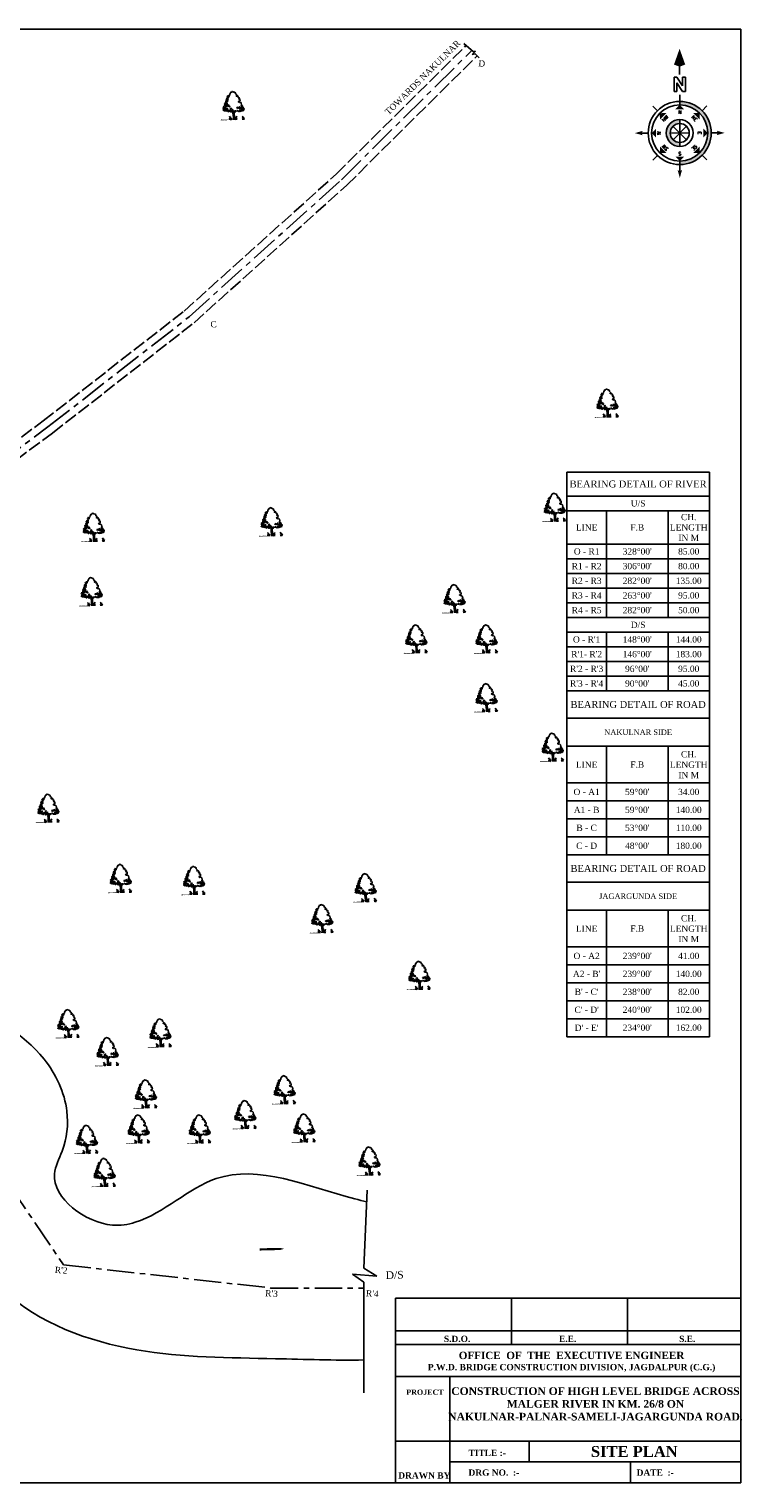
# Model space of a CAD drawing. Header units: metres. Extents: x 6619 to 7574, y 3033 to 3697.
# Tile 4 of 4: x 7248 to 7574, y 3033 to 3697. Entities that reach past the tile are written whole.
import ezdxf
from ezdxf.enums import TextEntityAlignment as Align

# ---------------------------------------------------------------- set-up
doc = ezdxf.new("R2010")
doc.units = ezdxf.units.M
doc.header["$MEASUREMENT"] = 0
doc.linetypes.add('ACAD_ISO02W100', pattern=[15, 12, -3])
doc.linetypes.add('CENTERX2', pattern=[4, 2.5, -0.5, 0.5, -0.5])
for name, color, linetype in [('A-Anno-Note', 211, 'Continuous'), ('GROUND_LVL', 114, 'Continuous'), ('SECTION', 7, 'Continuous'), ('TEX', 6, 'Continuous')]:
    doc.layers.add(name, color=color, linetype=linetype)
doc.styles.add('ROMANS', font='romans.shx')
doc.styles.get("Standard").update_dxf_attribs({"font": 'times.ttf'})

# ---------------------------------------------------------------- blocks, each defined once
blk = doc.blocks.new('A$C16861002')
h = blk.add_hatch()
h.set_pattern_fill('AR-SAND,_O', color=86, scale=0.0125, angle=-7.1637)
h.set_pattern_definition([(30.3363, (-626.73594, 51.387482), (0.0022222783, 0.0239954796), [0, -0.019, 0, -0.02125, 0, -0.0203125]), (0.3363, (-626.73594, 51.387482), (0.0263487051, 0.0322427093), [0, -0.01025, 0, -0.017125, 0, -0.0065625]), (320.3363, (-626.751195, 51.3894), (0.03863172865, -0.00478416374), [0, -0.00625, 0, -0.0225, 0, -0.029375]), (310.3363, (-626.751195, 51.3894), (0.0386513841, 0.0061993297), [0, -0.003125, 0, -0.01475, 0, -0.016875])])
edge = h.paths.add_edge_path()
edge.add_spline(control_points=[(0.63, 0.14), (0.62, 0.15), (0.59, 0.15), (0.51, 0.16), (0.38, 0.17), (0.24, 0.2), (0.12, 0.19), (0.01, 0.25), (-0.01, 0.21), (-0.02, 0.2)], knot_values=[0.028153, 0.028153, 0.028153, 0.028153, 0.042705, 0.440186, 0.998352, 1.57343, 2.182336, 2.529485, 2.667956, 2.667956, 2.667956, 2.667956], degree=3, periodic=0)
edge.add_line((-0.02, 0.2), (0.62, 0.12))
edge.add_arc((0.44, 0.18), 0.185, 342.7907, 350.3646)
at = {"color": 86}
for p, q in [((0.93, 0.56), (0.91, 0.37)), ((0.93, 0.24), (0.91, 0.1)), ((0.93, 0.38), (0.92, 0.23)), ((0.94, 0.66), (0.93, 0.56)), ((0.95, 0.55), (0.97, 0.67)), ((0.96, 0.49), (0.95, 0.38)), ((0.99, 0.67), (0.97, 0.5))]:
    blk.add_line(p, q, dxfattribs=at)
for points in [[(0.99, 2.08), (0.97, 2.08), (0.87, 1.96), (0.85, 1.88), (0.83, 1.86), (0.76, 1.85)], [(0.99, 2.08), (1.03, 2.07), (1.04, 2.08), (1.03, 2.09), (1.06, 2.12), (1.13, 2.09), (1.13, 2.08), (1.15, 2.08), (1.17, 2.05), (1.19, 2.05), (1.24, 2.03)], [(1.59, 1.09), (1.6, 1.09), (1.59, 1.21), (1.54, 1.27), (1.46, 1.27), (1.4, 1.32), (1.42, 1.35), (1.51, 1.37), (1.53, 1.41), (1.53, 1.5), (1.47, 1.5), (1.45, 1.55), (1.5, 1.61), (1.48, 1.61), (1.47, 1.65), (1.43, 1.65), (1.41, 1.65), (1.44, 1.68), (1.41, 1.72), (1.41, 1.76), (1.34, 1.75), (1.31, 1.74), (1.31, 1.78), (1.37, 1.8), (1.31, 1.89), (1.27, 1.92), (1.28, 1.99), (1.24, 2.02), (1.24, 2.03)], [(0.86, 0.1), (0.89, 0.26), (0.9, 0.43), (0.9, 0.59), (0.93, 0.67)], [(1, 0.66), (0.98, 0.5), (0.97, 0.36), (0.95, 0.18), (0.93, 0.09)], [(1.3, 0.65), (1.36, 0.63), (1.4, 0.64), (1.47, 0.62), (1.53, 0.65), (1.56, 0.64), (1.56, 0.68), (1.62, 0.65), (1.69, 0.68)], [(1.58, 1), (1.58, 0.96), (1.66, 0.92), (1.68, 0.85), (1.68, 0.81), (1.73, 0.79), (1.69, 0.68)]]:
    blk.add_lwpolyline(points, dxfattribs=at)
for points in [[(0.26, 1.04), (0.3, 0.93), (0.35, 0.97)], [(0.27, 1.12), (0.28, 1.08), (0.33, 1.12), (0.37, 1.1), (0.36, 1.14), (0.33, 1.13)], [(0.41, 1.08), (0.37, 1.06), (0.39, 1.02)], [(0.41, 1.26), (0.38, 1.23), (0.43, 1.21)], [(0.51, 1.32), (0.45, 1.37), (0.41, 1.34), (0.41, 1.3)], [(0.42, 1.15), (0.44, 1.09), (0.53, 1.13), (0.46, 1.14), (0.45, 1.18)], [(0.51, 1.2), (0.48, 1.17), (0.52, 1.16)], [(0.59, 1.49), (0.51, 1.48), (0.49, 1.44), (0.52, 1.43), (0.54, 1.39), (0.5, 1.37), (0.56, 1.37), (0.56, 1.41), (0.6, 1.43), (0.6, 1.45), (0.56, 1.46)], [(0.51, 1.3), (0.49, 1.24), (0.57, 1.2), (0.6, 1.22), (0.54, 1.25)], [(0.58, 1.57), (0.57, 1.55), (0.53, 1.58)], [(0.59, 1.34), (0.55, 1.32), (0.57, 1.3), (0.61, 1.31)], [(0.61, 1.68), (0.58, 1.64), (0.61, 1.59)], [(0.65, 1.56), (0.6, 1.52), (0.66, 1.48), (0.67, 1.51), (0.65, 1.52)], [(0.65, 1.2), (0.61, 1.18), (0.62, 1.11), (0.65, 1.11), (0.64, 1.15), (0.66, 1.15), (0.69, 1.13), (0.71, 1.15)], [(0.71, 1.74), (0.71, 1.69), (0.64, 1.7), (0.69, 1.72), (0.68, 1.76)], [(0.66, 1.81), (0.71, 1.82), (0.65, 1.78)], [(0.7, 1.64), (0.66, 1.62), (0.69, 1.59)], [(0.69, 1.1), (0.71, 1.05), (0.75, 1.08)], [(0.74, 1.88), (0.72, 1.85), (0.75, 1.86)], [(0.79, 1.81), (0.74, 1.78), (0.78, 1.76)], [(1.63, 1.07), (1.59, 1.08), (1.56, 1.02), (1.58, 1.01), (1.6, 1.04)], [(0.28, 0.91), (0.23, 0.89), (0.27, 0.87)], [(0.32, 0.86), (0.29, 0.84), (0.34, 0.82), (0.36, 0.84)], [(0.35, 0.92), (0.31, 0.9), (0.38, 0.86), (0.4, 0.88)], [(0.45, 1.02), (0.39, 0.98), (0.4, 0.94), (0.46, 0.96)], [(0.44, 0.86), (0.39, 0.81), (0.44, 0.81), (0.48, 0.78)], [(0.47, 0.86), (0.5, 0.82), (0.55, 0.86)], [(0.48, 0.95), (0.5, 0.89), (0.57, 0.97), (0.52, 0.94)], [(0.58, 0.87), (0.54, 0.83), (0.58, 0.72), (0.67, 0.76), (0.61, 0.78), (0.64, 0.81)], [(0.68, 0.81), (0.71, 0.73), (0.74, 0.8)], [(0.72, 0.89), (0.75, 0.84), (0.82, 0.84), (0.8, 0.87), (0.75, 0.88)], [(0.79, 0.76), (0.73, 0.71), (0.76, 0.67), (0.79, 0.69), (0.77, 0.71)], [(0.81, 0.98), (0.78, 0.93), (0.85, 0.93)], [(0.85, 0.75), (0.81, 0.68), (0.89, 0.69)], [(0.86, 0.85), (0.85, 0.81), (0.89, 0.79), (0.93, 0.81)], [(0.92, 0.66), (0.96, 0.74), (1.04, 0.69), (0.97, 0.7)], [(1.05, 0.67), (1.02, 0.64), (1.07, 0.63)], [(1.06, 0.71), (1.11, 0.66), (1.12, 0.7)], [(1.19, 0.7), (1.22, 0.68), (1.25, 0.73)], [(1.22, 0.93), (1.23, 0.89), (1.28, 0.9), (1.3, 0.86), (1.33, 0.94), (1.28, 0.92)], [(1.32, 0.7), (1.28, 0.66), (1.35, 0.66)], [(1.35, 0.9), (1.39, 0.85), (1.46, 0.85)], [(1.37, 0.72), (1.43, 0.66), (1.48, 0.69), (1.53, 0.67), (1.52, 0.74), (1.47, 0.71)], [(1.39, 0.95), (1.42, 0.9), (1.44, 0.96)], [(1.5, 0.85), (1.55, 0.81), (1.49, 0.81)], [(1.58, 0.95), (1.51, 0.91), (1.52, 0.88), (1.58, 0.85), (1.63, 0.88), (1.56, 0.89), (1.61, 0.93)], [(1.57, 0.74), (1.56, 0.7), (1.61, 0.68), (1.61, 0.74)], [(1.65, 1.02), (1.6, 1), (1.61, 0.96)], [(1.61, 0.82), (1.62, 0.77), (1.66, 0.82)], [(1.67, 0.75), (1.65, 0.72), (1.69, 0.69)]]:
    blk.add_lwpolyline(points, close=True, dxfattribs=at)
for centre, radius, start, end in [((0.35, 0.21), 0.324, 343.8213, 33.8793), ((0.57, 0.19), 0.128, 354.9817, 66.5193), ((0.54, 0.16), 0.113, 338.4127, 44.178), ((0.44, 0.18), 0.185, 343.4617, 20.2712), ((0.31, 0.26), 0.391, 338.8097, 11.1779), ((0.75, 0.11), 0.0708, 83.2374, 178.7654), ((0.84, 0.14), 0.144, 124.1986, 191.1044), ((0.96, 0.09), 0.0708, 346.9072, 82.4352), ((0.88, 0.14), 0.144, 334.5682, 41.474), ((1.42, 0.12), 0.391, 154.4947, 186.8629), ((1.16, 0.12), 0.128, 99.1533, 170.6909), ((1.37, 0.08), 0.324, 131.7933, 181.8513), ((1.18, 0.08), 0.113, 121.4946, 187.2599), ((1.27, 0.07), 0.185, 145.4014, 182.2109), ((1.25, 0.1), 0.324, 343.8213, 33.8793), ((1.47, 0.08), 0.128, 354.9817, 66.5193), ((1.44, 0.05), 0.113, 338.4127, 44.178), ((1.35, 0.06), 0.185, 343.4617, 20.2712), ((1.21, 0.14), 0.391, 338.8097, 11.1779), ((1.65, 0), 0.0708, 83.2374, 178.7654), ((1.74, 0.03), 0.144, 124.1986, 191.1044)]:
    blk.add_arc(centre, radius, start, end, dxfattribs=at)
for points, start_tangent, end_tangent in [([(0.76, 0.18), (0.76, 0.19), (0.76, 0.2), (0.77, 0.19), (0.77, 0.19), (0.77, 0.18), (0.77, 0.18), (0.77, 0.17), (0.76, 0.17), (0.76, 0.18), (0.76, 0.18)], (-0.533022, 0.846101), (-0.533022, 0.846101)), ([(0.76, 0.26), (0.76, 0.27), (0.76, 0.27), (0.76, 0.27), (0.76, 0.27), (0.77, 0.26), (0.77, 0.26), (0.76, 0.26), (0.76, 0.26), (0.76, 0.26), (0.76, 0.26)], (-0.533022, 0.846101), (-0.533022, 0.846101)), ([(0.97, 0.16), (0.97, 0.17), (0.97, 0.17), (0.96, 0.17), (0.96, 0.17), (0.95, 0.16), (0.95, 0.16), (0.95, 0.15), (0.96, 0.15), (0.97, 0.15), (0.97, 0.16)], (0.725822, 0.687882), (0.725822, 0.687882)), ([(0.99, 0.23), (0.99, 0.24), (0.99, 0.24), (0.98, 0.24), (0.98, 0.24), (0.98, 0.24), (0.98, 0.23), (0.98, 0.23), (0.98, 0.23), (0.99, 0.23), (0.99, 0.23)], (0.725822, 0.687882), (0.725822, 0.687882)), ([(1.66, 0.15), (1.66, 0.16), (1.66, 0.16), (1.67, 0.16), (1.67, 0.15), (1.67, 0.15), (1.67, 0.15), (1.67, 0.14), (1.66, 0.14), (1.66, 0.15), (1.66, 0.15)], (-0.533022, 0.846101), (-0.533022, 0.846101)), ([(1.66, 0.07), (1.66, 0.08), (1.67, 0.08), (1.67, 0.08), (1.67, 0.08), (1.68, 0.07), (1.68, 0.07), (1.67, 0.06), (1.67, 0.06), (1.66, 0.07), (1.66, 0.07)], (-0.533022, 0.846101), (-0.533022, 0.846101))]:
    blk.add_spline(points, degree=3, dxfattribs=dict(at, start_tangent=start_tangent, end_tangent=end_tangent))
blk = doc.blocks.new('Anno_North_J_Metric')
at = {"linetype": 'ByBlock', "lineweight": -2}
h = blk.add_hatch(color=0, dxfattribs=at)
h.paths.add_polyline_path([(-4.17, 0), (-4.68, 0, 1), (4.68, 0), (4.17, 0, -1)])
h.paths.add_polyline_path([(1.41, 0), (2, 0, 1), (-2, 0), (-1.41, 0, -1)])
at = {"color": 0, "linetype": 'ByBlock', "lineweight": -2}
for p, q in [((0, 4.68), (0, 5.67)), ((-3.31, 3.31), (-4.01, 4.01)), ((3.31, 3.31), (4.01, 4.01)), ((-4.68, 0), (-5.67, 0)), ((-4.68, 0), (-4.17, 0)), ((-1.41, 0), (-2, 0)), ((-1.41, 0), (1.41, 0)), ((1.41, 0), (-1.41, 0)), ((-1, 1), (1, -1)), ((-1, -1), (1, 1)), ((1, -1), (-1, 1)), ((1, 1), (-1, -1)), ((0, 1.41), (0, -1.41)), ((0, -1.41), (0, 1.41)), ((1.41, 0), (2, 0)), ((4.68, 0), (4.17, 0)), ((4.68, 0), (5.67, 0)), ((6.17, 0.4), (6.17, 0.82)), ((6.17, 0.82), (8.27, 0.82)), ((7.43, 0.4), (6.17, 0.4)), ((6.17, -0.44), (7.43, 0.4)), ((8.27, 0.4), (7.01, -0.44)), ((8.27, 0.82), (8.27, 0.4)), ((8.67, 0), (9.83, 0)), ((6.17, -0.86), (6.17, -0.44)), ((8.27, -0.86), (6.17, -0.86)), ((7.01, -0.44), (8.27, -0.44)), ((8.27, -0.44), (8.27, -0.86)), ((-3.31, -3.31), (-4.01, -4.01)), ((3.31, -3.31), (4.01, -4.01)), ((0, -4.68), (0, -5.67))]:
    blk.add_line(p, q, dxfattribs=at)
for radius in [4.68, 4.17, 2, 1.41]:
    blk.add_circle((0, 0), radius, dxfattribs=at)
for points in [[(-0.33, 5.5), (0, 5.67), (0, 6.67)], [(0, 6.67), (0.33, 5.5), (0, 5.67)], [(-2.95, 2.95), (-2, 2.95), (-2.95, 2)], [(0, 4.17), (0.67, 3.5), (-0.67, 3.5)], [(2.95, 2.95), (2.95, 2), (2, 2.95)], [(-6.67, 0), (-5.5, 0.33), (-5.67, 0)], [(-5.5, -0.33), (-5.67, 0), (-6.67, 0)], [(-4.17, 0), (-3.5, 0.67), (-3.5, -0.67)], [(4.17, 0), (3.5, -0.67), (3.5, 0.67)], [(12.5, 0), (10.17, 0.83), (9.83, 0)], [(9.83, 0), (10.17, -0.83), (12.5, 0)], [(-2.95, -2.95), (-2.95, -2), (-2, -2.95)], [(2.95, -2.95), (2, -2.95), (2.95, -2)], [(0, -4.17), (-0.67, -3.5), (0.67, -3.5)], [(0, -6.67), (-0.33, -5.5), (0, -5.67)], [(0.33, -5.5), (0, -5.67), (0, -6.67)]]:
    blk.add_solid(points, dxfattribs=at)
at = {"color": 0, "linetype": 'ByBlock', "lineweight": -2, "style": 'ROMANS'}
for s, rotation, p in [('SW', 45, (-2, 2)), ('NW', 315, (2, 2)), ('S', 270, (-3.33, 0)), ('N', 270, (2.83, 0)), ('SE', 135, (-2, -2)), ('NE', 225, (2, -2)), ('E', 180, (0, -2.67))]:
    blk.add_text(s, height=0.5, rotation=rotation, dxfattribs=at).set_placement(p, align=Align.CENTER)
blk.add_text('W', height=0.5, dxfattribs=at).set_placement((0, 2.83), align=Align.CENTER)
blk = doc.blocks.new('*T3')
at = {"color": 0, "linetype": 'ByBlock', "lineweight": -2, "transparency": 16777216}
for p, q in [((0, 0), (65.12, 0)), ((0, 0), (0, -100.01)), ((65.12, 0), (65.12, -100.01)), ((0, -10.99), (65.12, -10.99)), ((0, -17.69), (65.12, -17.69)), ((18.06, -17.69), (18.06, -66.48)), ((46.22, -17.69), (46.22, -66.48)), ((0, -32.95), (65.12, -32.95)), ((0, -39.66), (65.12, -39.66)), ((0, -46.36), (65.12, -46.36)), ((0, -53.07), (65.12, -53.07)), ((0, -59.78), (65.12, -59.78)), ((0, -66.48), (65.12, -66.48)), ((0, -73.19), (65.12, -73.19)), ((18.06, -73.19), (18.06, -100.01)), ((46.22, -73.19), (46.22, -100.01)), ((0, -79.89), (65.12, -79.89)), ((0, -86.6), (65.12, -86.6)), ((0, -93.31), (65.12, -93.31)), ((0, -100.01), (65.12, -100.01))]:
    blk.add_line(p, q, dxfattribs=at)
at = {"color": 0, "linetype": 'ByBlock', "transparency": 16777216, "attachment_point": 5}
for s, insert, char_height, width in [('{\\fTimes New Roman|b0|i0|c0|p18;BEARING DETAIL OF RIVER}', (32.56, -5.49), 3.168, 63.2231), ('{\\fTimes New Roman|b0|i0|c0|p18;U/S}', (32.56, -14.34), 2.8512, 63.2231), ('{\\fTimes New Roman|b0|i0|c0|p18;CH. LENGTH IN M}', (55.67, -25.32), 2.8512, 17.0065), ('{\\fTimes New Roman|b0|i0|c0|p18;LINE}', (9.03, -25.32), 2.8512, 16.1568), ('{\\fTimes New Roman|b0|i0|c0|p18;F.B}', (32.14, -25.32), 2.8512, 26.2583), ('{\\fTimes New Roman|b0|i0|c0|p18;O - R1}', (9.03, -36.31), 2.8512, 16.1568), ("328%%D00'", (32.14, -36.31), 2.851, 26.2583), ('85.00', (55.67, -36.31), 2.851, 17.0065), ('{\\fTimes New Roman|b0|i0|c0|p18;R1 - R2}', (9.03, -43.01), 2.8512, 16.1568), ("306%%D00'", (32.14, -43.01), 2.851, 26.2583), ('80.00', (55.67, -43.01), 2.851, 17.0065), ('{\\fTimes New Roman|b0|i0|c0|p18;R2 - R3}', (9.03, -49.72), 2.8512, 16.1568), ("282%%D00'", (32.14, -49.72), 2.851, 26.2583), ('135.00', (55.67, -49.72), 2.851, 17.0065), ('R3 - R4', (9.03, -56.42), 2.851, 16.1568), ("263%%D00'", (32.14, -56.42), 2.851, 26.2583), ('95.00', (55.67, -56.42), 2.851, 17.0065), ('R4 - R5', (9.03, -63.13), 2.851, 16.1568), ("282%%D00'", (32.14, -63.13), 2.851, 26.2583), ('50.00', (55.67, -63.13), 2.851, 17.0065), ('{\\fTimes New Roman|b0|i0|c0|p18;D/S}', (32.56, -69.84), 2.8512, 63.2231), ("{\\fTimes New Roman|b0|i0|c0|p18;O - R'1}", (9.03, -76.54), 2.8512, 16.1568), ("148%%D00'", (32.14, -76.54), 2.851, 26.2583), ('144.00', (55.67, -76.54), 2.851, 17.0065), ("{\\fTimes New Roman|b0|i0|c0|p18;R'1- R'2}", (9.03, -83.25), 2.8512, 16.1568), ("146%%D00'", (32.14, -83.25), 2.851, 26.2583), ('183.00', (55.67, -83.25), 2.851, 17.0065), ("{\\fTimes New Roman|b0|i0|c0|p18;R'2 - R'3}", (9.03, -89.95), 2.8512, 16.1568), ("96%%D00'", (32.14, -89.95), 2.851, 26.2583), ('95.00', (55.67, -89.95), 2.851, 17.0065), ("R'3 - R'4", (9.03, -96.66), 2.851, 16.1568), ("90%%D00'", (32.14, -96.66), 2.851, 26.2583), ('45.00', (55.67, -96.66), 2.851, 17.0065)]:
    blk.add_mtext(s, dxfattribs=dict(at, insert=insert, char_height=char_height, width=width))
blk = doc.blocks.new('*T4')
at = {"color": 0, "linetype": 'ByBlock', "lineweight": -2, "transparency": 16777216}
for p, q in [((0, 0), (65.12, 0)), ((0, 0), (0, -74.91)), ((65.12, 0), (65.12, -74.91)), ((0, -12.48), (65.12, -12.48)), ((0, -25.34), (65.12, -25.34)), ((18.06, -25.34), (18.06, -74.91)), ((46.22, -25.34), (46.22, -74.91)), ((0, -42.1), (65.12, -42.1)), ((0, -50.3), (65.12, -50.3)), ((0, -58.5), (65.12, -58.5)), ((0, -66.71), (65.12, -66.71)), ((0, -74.91), (65.12, -74.91))]:
    blk.add_line(p, q, dxfattribs=at)
at = {"color": 0, "linetype": 'ByBlock', "transparency": 16777216, "attachment_point": 5}
for s, insert, char_height, width in [('{\\fTimes New Roman|b0|i0|c0|p18;BEARING DETAIL OF ROAD}', (32.56, -6.24), 3.168, 63.2231), ('NAKULNAR SIDE', (32.56, -18.91), 2.5344, 63.2231), ('{\\fTimes New Roman|b0|i0|c0|p18;LINE}', (9.03, -33.72), 2.8512, 16.1568), ('{\\fTimes New Roman|b0|i0|c0|p18;F.B}', (32.14, -33.72), 2.8512, 26.2583), ('{\\fTimes New Roman|b0|i0|c0|p18;CH. LENGTH IN M}', (55.67, -33.72), 2.8512, 17.0065), ('{\\fTimes New Roman|b0|i0|c0|p18;O - A1}', (9.03, -46.2), 2.8512, 16.1568), ("59%%D00'", (32.14, -46.2), 2.851, 26.2583), ('34.00', (55.67, -46.2), 2.851, 17.0065), ('A1 - B', (9.03, -54.4), 2.851, 16.1568), ("59%%D00'", (32.14, -54.4), 2.851, 26.2583), ('140.00', (55.67, -54.4), 2.851, 17.0065), ('B - C', (9.03, -62.61), 2.851, 16.1568), ("53%%D00'", (32.14, -62.61), 2.851, 26.2583), ('110.00', (55.67, -62.61), 2.851, 17.0065), ('C - D', (9.03, -70.81), 2.851, 16.1568), ("48%%D00'", (32.14, -70.81), 2.851, 26.2583), ('180.00', (55.67, -70.81), 2.851, 17.0065)]:
    blk.add_mtext(s, dxfattribs=dict(at, insert=insert, char_height=char_height, width=width))
blk = doc.blocks.new('*T5')
at = {"color": 0, "linetype": 'ByBlock', "lineweight": -2, "transparency": 16777216}
for p, q in [((0, 0), (65.12, 0)), ((0, 0), (0, -83.11)), ((65.12, 0), (65.12, -83.11)), ((0, -12.48), (65.12, -12.48)), ((0, -25.34), (65.12, -25.34)), ((18.06, -25.34), (18.06, -83.11)), ((46.22, -25.34), (46.22, -83.11)), ((0, -42.1), (65.12, -42.1)), ((0, -50.3), (65.12, -50.3)), ((0, -58.5), (65.12, -58.5)), ((0, -66.71), (65.12, -66.71)), ((0, -74.91), (65.12, -74.91)), ((0, -83.11), (65.12, -83.11))]:
    blk.add_line(p, q, dxfattribs=at)
at = {"color": 0, "linetype": 'ByBlock', "transparency": 16777216, "attachment_point": 5}
for s, insert, char_height, width in [('{\\fTimes New Roman|b0|i0|c0|p18;BEARING DETAIL OF ROAD}', (32.56, -6.24), 3.168, 63.2231), ('JAGARGUNDA SIDE', (32.56, -18.91), 2.5344, 63.2231), ('{\\fTimes New Roman|b0|i0|c0|p18;LINE}', (9.03, -33.72), 2.8512, 16.1568), ('{\\fTimes New Roman|b0|i0|c0|p18;F.B}', (32.14, -33.72), 2.8512, 26.2583), ('{\\fTimes New Roman|b0|i0|c0|p18;CH. LENGTH IN M}', (55.67, -33.72), 2.8512, 17.0065), ('{\\fTimes New Roman|b0|i0|c0|p18;O - A2}', (9.03, -46.2), 2.8512, 16.1568), ("239%%D00'", (32.14, -46.2), 2.851, 26.2583), ('41.00', (55.67, -46.2), 2.851, 17.0065), ("A2 - B'", (9.03, -54.4), 2.851, 16.1568), ("239%%D00'", (32.14, -54.4), 2.851, 26.2583), ('140.00', (55.67, -54.4), 2.851, 17.0065), ("B' - C'", (9.03, -62.61), 2.851, 16.1568), ("238%%D00'", (32.14, -62.61), 2.851, 26.2583), ('82.00', (55.67, -62.61), 2.851, 17.0065), ("C' - D'", (9.03, -70.81), 2.851, 16.1568), ("240%%D00'", (32.14, -70.81), 2.851, 26.2583), ('102.00', (55.67, -70.81), 2.851, 17.0065), ("D' - E'", (9.03, -79.01), 2.851, 16.1568), ("234%%D00'", (32.14, -79.01), 2.851, 26.2583), ('162.00', (55.67, -79.01), 2.851, 17.0065)]:
    blk.add_mtext(s, dxfattribs=dict(at, insert=insert, char_height=char_height, width=width))

msp = doc.modelspace()

# ---------------------------------------------------------------- linework, layer by layer
at = {"color": 0}
for p, q in [((6620.08, 3697.399), (7573.609, 3697.399)), ((7573.609, 3697.399), (7573.609, 3032.88)), ((7451.368, 3686.939), (7446.951, 3690.821)), ((7450.829, 3685.774), (7452.369, 3687.281)), ((7452.151, 3686.143), (7450.829, 3685.774)), ((7452.369, 3687.281), (7451.368, 3686.939)), ((7454.052, 3684.21), (7452.151, 3686.143)), ((7401.345, 3131.083), (7402.863, 3166.73)), ((7407.331, 3127.387), (7401.345, 3131.083)), ((7401.372, 3124.683), (7396.109, 3128.273)), ((7396.109, 3128.273), (7407.331, 3127.387)), ((7401.348, 3074.026), (7401.372, 3124.683)), ((6620.08, 3032.88), (7573.609, 3032.88))]:
    msp.add_line(p, q, dxfattribs=at)
at = {"color": 0, "linetype": 'ACAD_ISO02W100', "ltscale": 0.5}
for points in [[(6638.422, 3128.937), (6687.189, 3167.037), (6768.667, 3226.485), (6856.93, 3276.944), (6926.276, 3320.997), (6975.953, 3357.247), (7036.22, 3397.952), (7054.067, 3411.08), (7125.211, 3451.808), (7182.684, 3478.107), (7232.824, 3501.922), (7254.856, 3518.328), (7319.249, 3568.537), (7388.687, 3631.1), (7447.988, 3689.91)], [(6642.918, 3123.567), (6691.408, 3161.45), (6772.478, 3220.601), (6860.546, 3270.948), (6930.22, 3315.209), (6979.976, 3351.518), (7040.254, 3392.229), (7057.892, 3405.204), (7128.412, 3445.575), (7185.642, 3471.763), (7236.45, 3495.895), (7259.099, 3512.76), (7323.749, 3563.17), (7393.497, 3626.012), (7453.129, 3685.149)]]:
    msp.add_lwpolyline(points, dxfattribs=at)
at = {"color": 0, "linetype": 'CENTERX2', "ltscale": 5}
for points in [[(6640.731, 3126.3), (6689.298, 3164.243), (6770.572, 3223.543), (6858.738, 3273.946), (6928.248, 3318.103), (6977.965, 3354.383), (7038.237, 3395.091), (7055.98, 3408.142), (7126.811, 3448.691), (7184.163, 3474.935), (7234.637, 3498.909), (7256.978, 3515.544), (7321.499, 3565.853), (7391.092, 3628.556), (7450.623, 3687.594)], [(6702.755, 3553.773), (6749.11, 3543.649), (6842.598, 3555.289), (6975.59, 3527.575), (7041.077, 3479.975), (7161.167, 3284.35), (7264.148, 3132.534), (7358.872, 3121.973), (7401.371, 3121.973)]]:
    msp.add_lwpolyline(points, dxfattribs=at)
at = {"color": 0}
msp.add_lwpolyline([(7364.872, 3139.875, 0, 2, 0), (7361.047, 3139.78, 1, 1, 0), (7353.771, 3139.598, 1, 1, 0)], format="xyseb", dxfattribs=at)
for points, knots in [([(6706.184, 3566.842), (6706.212, 3566.837), (6712.876, 3565.7), (6725.162, 3567.934), (6740.444, 3551.828), (6765.611, 3552.703), (6789.258, 3560.139), (6812.086, 3559.507), (6827.371, 3570.95), (6845.307, 3569.848), (6863.555, 3563.596), (6886.909, 3559.441), (6910.844, 3553.819), (6932.104, 3546.49), (6951.537, 3544.88), (6968.983, 3539.12), (6985.851, 3536.284), (7000.44, 3531.431), (7009.497, 3517.894), (7026.759, 3517.178), (7037.849, 3498.314), (7056.044, 3486.362), (7068.609, 3467.115), (7078.786, 3451.755), (7100.242, 3428.51), (7116.54, 3397.598), (7139.527, 3365.514), (7150.448, 3341.055), (7170.895, 3317.956), (7191.751, 3289.059), (7216.936, 3252.847), (7253.713, 3234.645), (7267.384, 3205.473), (7265.262, 3186.732), (7254.347, 3166.531), (7278.594, 3148.449), (7307.33, 3153.298), (7338.209, 3185.188), (7377.586, 3167.592), (7400.847, 3161.806), (7402.636, 3161.393)], [221.8009828, 221.8009828, 221.8009828, 221.8009828, 221.8849689, 241.9829599, 255.1879929, 283.935121, 309.9720315, 331.1937736, 349.7770217, 363.8786684, 382.8503925, 407.8991329, 434.7426295, 456.6738057, 475.0011236, 492.8759634, 511.3482177, 526.95238, 536.7418078, 557.9858188, 570.7807571, 599.2005014, 622.2211614, 638.867534, 654.5240439, 716.7680286, 742.6732527, 772.8550384, 796.2866209, 834.6058567, 880.2857138, 926.3846698, 952.4071093, 970.7457331, 981.715455, 1017.0604255, 1027.5591672, 1069.5009895, 1133.614508, 1138.9775701, 1138.9775701, 1138.9775701, 1138.9775701]), ([(6697.772, 3530.775), (6700.418, 3531.046), (6712.936, 3532.563), (6735.202, 3536.877), (6769.752, 3531.504), (6812.504, 3544), (6868.808, 3537.046), (6923.318, 3533.671), (6970.852, 3513.757), (6999.568, 3482.255), (7054.073, 3451.682), (7068.101, 3381.023), (7125.57, 3331.316), (7134.825, 3258.626), (7201.945, 3223.153), (7208.679, 3161.218), (7236.962, 3111.419), (7296.809, 3089.898), (7353.194, 3090.218), (7387.895, 3088.823), (7401.355, 3089.085)], [243.968582, 243.968582, 243.968582, 243.968582, 252.4585159, 284.7046461, 308.891237, 356.7104248, 414.4737547, 477.4406386, 520.2780977, 564.6272329, 604.1299204, 701.8582197, 758.1988697, 824.4724459, 904.6985766, 955.8055335, 1002.6801459, 1069.3647778, 1132.740238, 1173.1807447, 1173.1807447, 1173.1807447, 1173.1807447])]:
    msp.add_open_spline(points, degree=3, knots=knots, dxfattribs=at)
at = {"layer": 'GROUND_LVL', "color": 0, "linetype": 'ByBlock'}
for p, q in [((7415.807, 3032.88), (7415.807, 3117.272)), ((7415.807, 3117.272), (7573.609, 3117.272)), ((7468.807, 3096.207), (7468.807, 3117.272)), ((7521.807, 3096.207), (7521.807, 3117.272)), ((7415.807, 3102.356), (7573.609, 3102.356)), ((7415.807, 3096.207), (7573.609, 3096.207)), ((7415.807, 3081.486), (7573.609, 3081.486)), ((7440.556, 3081.486), (7440.556, 3032.88)), ((7415.807, 3051.948), (7573.609, 3051.948)), ((7476.844, 3051.948), (7476.844, 3042.544)), ((7440.556, 3042.544), (7573.609, 3042.544)), ((7523.237, 3042.544), (7523.237, 3032.88))]:
    msp.add_line(p, q, dxfattribs=at)

# ---------------------------------------------------------------- block references
for name, p in [('*T3', (7494.095, 3494.927)), ('*T4', (7494.092, 3394.905)), ('*T5', (7494.092, 3319.948))]:
    msp.add_blockref(name, p)
at = {"layer": 'A-Anno-Note', "color": 0, "linetype": 'ByBlock', "xscale": 3.078670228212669, "yscale": 3.078669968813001, "zscale": 3.07866996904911, "rotation": 90.1062237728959}
msp.add_blockref('Anno_North_J_Metric', (7545.663, 3649.897), dxfattribs=at)
at = {"layer": 'SECTION', "color": 0, "linetype": 'ByBlock', "ltscale": 20, "xscale": 6.400800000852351, "yscale": 6.40079999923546, "zscale": 6.4008, "rotation": 7.997271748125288}
for p in [(7336.339, 3654.521), (7507.17, 3518.491), (7483.095, 3470.868), (7272.484, 3461.702), (7353.747, 3464.267), (7271.55, 3432.337), (7437.322, 3429.123), (7419.855, 3410.734), (7451.956, 3410.734), (7451.956, 3383.858), (7482.169, 3361.225), (7251.756, 3333.313), (7284.801, 3301.25), (7318.318, 3300.307), (7396.681, 3297.007), (7376.854, 3282.861), (7421.229, 3256.928), (7260.856, 3234.886), (7302.94, 3230.636), (7278.825, 3222.134), (7296.32, 3202.77), (7359.682, 3204.66), (7341.713, 3193.325), (7269.368, 3181.99), (7293.01, 3186.713), (7320.908, 3186.713), (7368.666, 3187.185), (7398.455, 3172.072), (7277.406, 3166.876)]:
    msp.add_blockref('A$C16861002', p, dxfattribs=at)

# ---------------------------------------------------------------- texts
at = {"color": 0, "attachment_point": 1}
for s, width, insert, char_height, rotation in [('TOWARDS NAKULNAR', 53.44538, (7410.653, 3659.961), 2.8512, 44.694388), ('D', 8.0914, (7453.791, 3683.221), 2.851, 355.747516), ('C', 8.0914, (7331.247, 3563.916), 2.851, 0.007381), ("R'2", 8.0914, (7260.27, 3131.753), 2.8512, 355.747516), ('D/S', 8.0914, (7411.236, 3129.554), 3.5, 2.05003), ("R'3", 8.0914, (7356.373, 3121.091), 2.8512, 355.747516), ("R'4", 8.0914, (7402.402, 3121.091), 2.8512, 355.747516)]:
    msp.add_mtext_dynamic_manual_height_columns(s, width=width, gutter_width=1, heights=[0], dxfattribs=dict(at, insert=insert, char_height=char_height, rotation=rotation))
at = {"layer": 'TEX', "color": 0, "linetype": 'ByBlock'}
for s, insert, char_height, width, attachment_point in [('{\\fTimes New Roman|b1|i0|c0|p18;S.D.O.}', (7437.904, 3100.163), 2.851, 19.30038, 1), ('{\\fTimes New Roman|b1|i0|c0|p18;E.E.}', (7490.526, 3100.163), 2.851, 19.30038, 1), ('{\\fTimes New Roman|b1|i0|c0|p18;S.E.}', (7545.382, 3100.163), 2.851, 19.30038, 1), ('{\\fTimes New Roman|b1|i0|c0|p18;\\H1.0086x;OFFICE  OF  THE  EXECUTIVE ENGINEER\\P\\H0.85714x;P.W.D. BRIDGE CONSTRUCTION DIVISION, JAGDALPUR (C.G.)}', (7496.237, 3092.848), 3.33133, 167.91736, 2), ('{\\fTimes New Roman|b1|i0|c0|p18;PROJECT}', (7420.72, 3075.561), 2.4, 30.99223, 1), ('\\A1;{\\fTimes New Roman|b1|i0|c0|p18;CONSTRUCTION OF HIGH LEVEL BRIDGE ACROSS MALGER RIVER IN KM. 26/8 ON NAKULNAR-PALNAR-SAMELI-JAGARGUNDA ROAD.}', (7507.157, 3076.599), 3.5, 134.40904, 2), ('{\\fTimes New Roman|b1|i0|c0|p18;TITLE :-}', (7449.149, 3048.032), 2.851, 30.99223, 1), ('{\\fTimes New Roman|b1|i0|c0|p18;SITE PLAN}', (7505.073, 3049.743), 4.9968, 149.90276, 1), ('{\\fTimes New Roman|b1|i0|c0|p18;DRAWN BY}', (7417.065, 3037.723), 2.851, 30.99223, 1), ('{\\fTimes New Roman|b1|i0|c0|p18;\\H1.2837x;DRG NO.  :-  \\H0.77902x;  }', (7449.149, 3039.038), 2.22089, 82.20585, 1), ('{\\fTimes New Roman|b1|i0|c0|p18;DATE  :-    }', (7525.976, 3039.038), 2.851, 30.99223, 1)]:
    msp.add_mtext(s, dxfattribs=dict(at, insert=insert, char_height=char_height, width=width, attachment_point=attachment_point))

doc.saveas('drawing.dxf')
